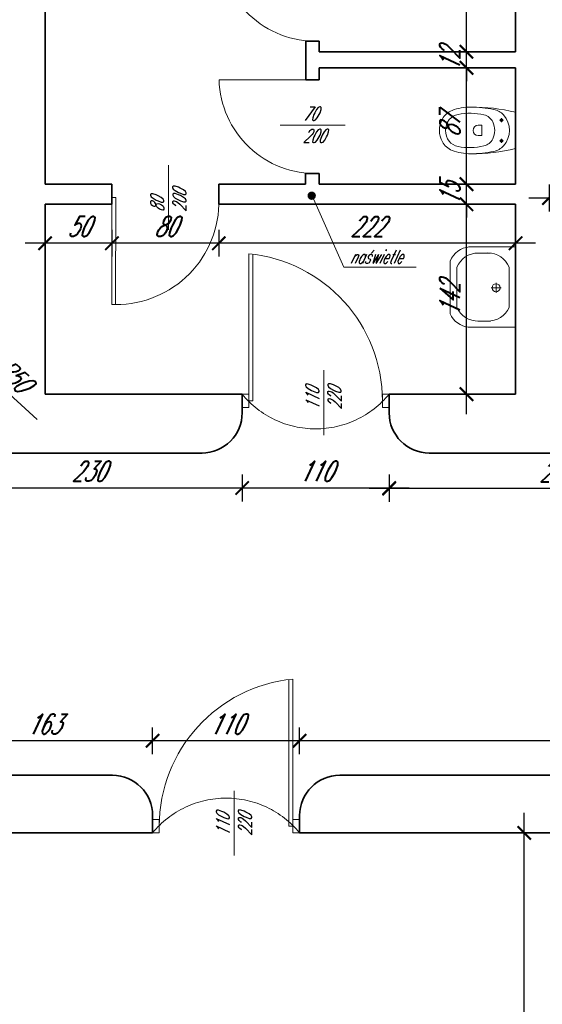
# Model space of a CAD drawing. Header units: millimetres. Extents: x 402 to 79005, y -7782 to 89952.
# Tile 95 of 256: x 25219 to 25610, y 21731 to 22468. Entities that reach past the tile are written whole.
import ezdxf

# ---------------------------------------------------------------- set-up
doc = ezdxf.new("R2010")
doc.units = ezdxf.units.MM
doc.header["$LTSCALE"] = 10
doc.linetypes.add('DASHED', pattern=[19.05, 12.7, -6.35])
doc.layers.get('0').update_dxf_attribs({"lineweight": 0})
doc.layers.get('Defpoints').update_dxf_attribs({"color": 253})
for name, color, linetype, lineweight in [('01 parter - ściany', 253, 'Continuous', 35), ('03_drzwi', 253, 'Continuous', 15), ('04-2_nad', 253, 'DASHED', 5), ('05-01_wymiary', 253, 'Continuous', 5), ('07_wyposażenie', 253, 'Continuous', 5)]:
    doc.layers.add(name, color=color, linetype=linetype, lineweight=lineweight)
doc.styles.add('ariel_wym', font='simplex.shx', dxfattribs={"width": 0.65, "oblique": 25})
doc.dimstyles.new('ariel 50 wnętrze', dxfattribs={"dimtxt": 15, "dimasz": 10, "dimexe": 10, "dimexo": 0, "dimgap": 5, "dimtad": 1, "dimdec": 1, "dimrnd": 0.5, "dimtxsty": 'ariel_wym', "dimblk": 'ARCHTICK', "dimcen": 2.5, "dimdle": 15, "dimazin": 0, "dimtfac": 1, "dimtdec": 1, "dimtix": 1, "dimtmove": 0, "dimatfit": 3, "dimldrblk": 'DOT', "dimfxl": 0, "dimarcsym": 0})

# ---------------------------------------------------------------- blocks, each defined once
blk = doc.blocks.new('_ArchTick')
at = {"color": 0, "linetype": 'ByBlock', "const_width": 0.15}
blk.add_lwpolyline([(-0.5, -0.5), (0.5, 0.5)], dxfattribs=at)
blk = doc.blocks.new('*D2445')
at = {"layer": '05-01_wymiary', "color": 0, "lineweight": -2}
for p, q in [((25428.78, 21918.51), (25428.78, 21938.51)), ((25905.37, 21918.51), (25905.37, 21938.51)), ((25920.37, 21928.51), (25413.78, 21928.51))]:
    blk.add_line(p, q, dxfattribs=at)
at = {"layer": 'Defpoints', "color": 0}
for p in [(25428.78, 21928.51), (25428.78, 21859.69), (25905.37, 21859.69)]:
    blk.add_point(p, dxfattribs=at)
at = {"layer": '05-01_wymiary', "color": 0, "lineweight": -2, "xscale": 10, "yscale": 10, "zscale": 10, "rotation": 180}
blk.add_blockref('_ArchTick', (25428.78, 21928.51), dxfattribs=at)
at = {"layer": '05-01_wymiary', "color": 0, "lineweight": -2, "xscale": 10, "yscale": 10, "zscale": 10}
blk.add_blockref('_ArchTick', (25905.37, 21928.51), dxfattribs=at)
at = {"layer": '05-01_wymiary', "color": 0, "insert": (25667.08, 21942.44), "char_height": 15, "attachment_point": 5, "style": 'ariel_wym'}
blk.add_mtext('476,5', dxfattribs=at)
blk = doc.blocks.new('_Dot')
at = {"color": 0, "linetype": 'ByBlock', "lineweight": -2}
blk.add_line((-0.5, 0), (-1, 0), dxfattribs=at)
at = {"color": 0, "linetype": 'ByBlock', "const_width": 0.5}
blk.add_lwpolyline([(-0.25, 0, 1), (0.25, 0, 1)], format="xyb", close=True, dxfattribs=at)
blk = doc.blocks.new('*D2446')
at = {"layer": '05-01_wymiary', "color": 0, "lineweight": -2}
for p, q in [((25318.78, 21918.51), (25318.78, 21938.51)), ((25428.78, 21918.51), (25428.78, 21938.51)), ((25443.78, 21928.51), (25303.78, 21928.51))]:
    blk.add_line(p, q, dxfattribs=at)
at = {"layer": 'Defpoints', "color": 0, "lineweight": 0}
for p in [(25318.78, 21928.51), (25318.78, 21859.69), (25428.78, 21859.69)]:
    blk.add_point(p, dxfattribs=at)
at = {"layer": '05-01_wymiary', "color": 0, "lineweight": -2, "xscale": 10, "yscale": 10, "zscale": 10, "rotation": 180}
blk.add_blockref('_ArchTick', (25318.78, 21928.51), dxfattribs=at)
at = {"layer": '05-01_wymiary', "color": 0, "lineweight": -2, "xscale": 10, "yscale": 10, "zscale": 10}
blk.add_blockref('_ArchTick', (25428.78, 21928.51), dxfattribs=at)
at = {"layer": '05-01_wymiary', "color": 0, "insert": (25373.78, 21941.01), "char_height": 15, "attachment_point": 5, "style": 'ariel_wym'}
blk.add_mtext('110', dxfattribs=at)
blk = doc.blocks.new('*D2447')
at = {"layer": '05-01_wymiary', "color": 0, "lineweight": -2}
for p, q in [((25155.78, 21918.51), (25155.78, 21938.51)), ((25318.78, 21918.51), (25318.78, 21938.51)), ((25333.78, 21928.51), (25140.78, 21928.51))]:
    blk.add_line(p, q, dxfattribs=at)
at = {"layer": 'Defpoints', "color": 0, "lineweight": 0}
for p in [(25155.78, 21928.51), (25155.78, 21902.69), (25318.78, 21859.69)]:
    blk.add_point(p, dxfattribs=at)
at = {"layer": '05-01_wymiary', "color": 0, "lineweight": -2, "xscale": 10, "yscale": 10, "zscale": 10, "rotation": 180}
blk.add_blockref('_ArchTick', (25155.78, 21928.51), dxfattribs=at)
at = {"layer": '05-01_wymiary', "color": 0, "lineweight": -2, "xscale": 10, "yscale": 10, "zscale": 10}
blk.add_blockref('_ArchTick', (25318.78, 21928.51), dxfattribs=at)
at = {"layer": '05-01_wymiary', "color": 0, "insert": (25237.28, 21941.01), "char_height": 15, "attachment_point": 5, "style": 'ariel_wym'}
blk.add_mtext('163', dxfattribs=at)
blk = doc.blocks.new('*D2454')
at = {"layer": '05-01_wymiary', "color": 0, "lineweight": -2}
for p, q in [((25495.78, 22127.06), (25495.78, 22107.06)), ((25745.78, 22127.06), (25745.78, 22107.06)), ((25760.78, 22117.06), (25480.78, 22117.06))]:
    blk.add_line(p, q, dxfattribs=at)
at = {"layer": 'Defpoints', "color": 0}
for p in [(25495.78, 22187.69), (25745.78, 22187.06), (25495.78, 22117.06)]:
    blk.add_point(p, dxfattribs=at)
at = {"layer": '05-01_wymiary', "color": 0, "lineweight": -2, "xscale": 10, "yscale": 10, "zscale": 10, "rotation": 180}
blk.add_blockref('_ArchTick', (25495.78, 22117.06), dxfattribs=at)
at = {"layer": '05-01_wymiary', "color": 0, "lineweight": -2, "xscale": 10, "yscale": 10, "zscale": 10}
blk.add_blockref('_ArchTick', (25745.78, 22117.06), dxfattribs=at)
at = {"layer": '05-01_wymiary', "color": 0, "insert": (25620.78, 22129.56), "char_height": 15, "attachment_point": 5, "style": 'ariel_wym'}
blk.add_mtext('250', dxfattribs=at)
blk = doc.blocks.new('*D2455')
at = {"layer": '05-01_wymiary', "color": 0, "lineweight": -2}
for p, q in [((25385.78, 22127.52), (25385.78, 22107.52)), ((25495.78, 22127.52), (25495.78, 22107.52)), ((25510.78, 22117.52), (25370.78, 22117.52))]:
    blk.add_line(p, q, dxfattribs=at)
at = {"layer": 'Defpoints', "color": 0}
for p in [(25385.78, 22187.69), (25495.78, 22187.69), (25385.78, 22117.52)]:
    blk.add_point(p, dxfattribs=at)
at = {"layer": '05-01_wymiary', "color": 0, "lineweight": -2, "xscale": 10, "yscale": 10, "zscale": 10, "rotation": 180}
blk.add_blockref('_ArchTick', (25385.78, 22117.52), dxfattribs=at)
at = {"layer": '05-01_wymiary', "color": 0, "lineweight": -2, "xscale": 10, "yscale": 10, "zscale": 10}
blk.add_blockref('_ArchTick', (25495.78, 22117.52), dxfattribs=at)
at = {"layer": '05-01_wymiary', "color": 0, "insert": (25440.78, 22130.02), "char_height": 15, "attachment_point": 5, "style": 'ariel_wym'}
blk.add_mtext('110', dxfattribs=at)
blk = doc.blocks.new('*D2456')
at = {"layer": '05-01_wymiary', "color": 0, "lineweight": -2}
for p, q in [((25155.82, 22127.52), (25155.82, 22107.52)), ((25385.78, 22127.52), (25385.78, 22107.52)), ((25400.78, 22117.52), (25140.82, 22117.52))]:
    blk.add_line(p, q, dxfattribs=at)
at = {"layer": 'Defpoints', "color": 0}
for p in [(25385.78, 22187.69), (25155.82, 22143.69), (25155.82, 22117.52)]:
    blk.add_point(p, dxfattribs=at)
at = {"layer": '05-01_wymiary', "color": 0, "lineweight": -2, "xscale": 10, "yscale": 10, "zscale": 10, "rotation": 180}
blk.add_blockref('_ArchTick', (25155.82, 22117.52), dxfattribs=at)
at = {"layer": '05-01_wymiary', "color": 0, "lineweight": -2, "xscale": 10, "yscale": 10, "zscale": 10}
blk.add_blockref('_ArchTick', (25385.78, 22117.52), dxfattribs=at)
at = {"layer": '05-01_wymiary', "color": 0, "insert": (25270.8, 22130.02), "char_height": 15, "attachment_point": 5, "style": 'ariel_wym'}
blk.add_mtext('230', dxfattribs=at)
blk = doc.blocks.new('*D2471')
at = {"layer": '05-01_wymiary', "color": 0, "lineweight": -2}
for p, q in [((25615.37, 22344.37), (25615.37, 22324.37)), ((25801.96, 22344.37), (25801.96, 22324.37)), ((25600.37, 22334.37), (25816.96, 22334.37))]:
    blk.add_line(p, q, dxfattribs=at)
at = {"layer": 'Defpoints', "color": 0}
for p in [(25615.37, 22362.69), (25801.96, 22365.43), (25801.96, 22334.37)]:
    blk.add_point(p, dxfattribs=at)
at = {"layer": '05-01_wymiary', "color": 0, "lineweight": -2, "xscale": 10, "yscale": 10, "zscale": 10, "rotation": 180}
blk.add_blockref('_ArchTick', (25615.37, 22334.37), dxfattribs=at)
at = {"layer": '05-01_wymiary', "color": 0, "lineweight": -2, "xscale": 10, "yscale": 10, "zscale": 10}
blk.add_blockref('_ArchTick', (25801.96, 22334.37), dxfattribs=at)
at = {"layer": '05-01_wymiary', "color": 0, "insert": (25708.67, 22348.3), "char_height": 15, "attachment_point": 5, "style": 'ariel_wym'}
blk.add_mtext('186,5', dxfattribs=at)
blk = doc.blocks.new('*D2474')
at = {"layer": '05-01_wymiary', "color": 0, "lineweight": -2}
for p, q in [((25553.64, 22172.69), (25553.64, 22344.69)), ((25563.64, 22329.69), (25543.64, 22329.69)), ((25563.64, 22187.69), (25543.64, 22187.69))]:
    blk.add_line(p, q, dxfattribs=at)
at = {"layer": 'Defpoints', "color": 0}
for p in [(25553.64, 22329.69), (25590.37, 22329.69), (25590.37, 22187.69)]:
    blk.add_point(p, dxfattribs=at)
at = {"layer": '05-01_wymiary', "color": 0, "lineweight": -2, "xscale": 10, "yscale": 10, "zscale": 10}
for p, rotation in [((25553.64, 22329.69), 90), ((25553.64, 22187.69), 270)]:
    blk.add_blockref('_ArchTick', p, dxfattribs=dict(at, rotation=rotation))
at = {"layer": '05-01_wymiary', "color": 0, "insert": (25541.14, 22258.69), "char_height": 15, "attachment_point": 5, "rotation": 90, "style": 'ariel_wym'}
blk.add_mtext('142', dxfattribs=at)
blk = doc.blocks.new('*D2475')
at = {"layer": '05-01_wymiary', "color": 0, "lineweight": -2}
for p, q in [((25553.64, 22344.69), (25553.64, 22354.69)), ((25563.64, 22344.69), (25543.64, 22344.69)), ((25553.64, 22329.69), (25553.64, 22344.69)), ((25563.64, 22329.69), (25543.64, 22329.69)), ((25553.64, 22329.69), (25553.64, 22319.69))]:
    blk.add_line(p, q, dxfattribs=at)
at = {"layer": 'Defpoints', "color": 0}
for p in [(25553.64, 22344.69), (25590.37, 22344.69), (25590.37, 22329.69)]:
    blk.add_point(p, dxfattribs=at)
at = {"layer": '05-01_wymiary', "color": 0, "lineweight": -2, "xscale": 10, "yscale": 10, "zscale": 10}
for p, rotation in [((25553.64, 22344.69), 270), ((25553.64, 22329.69), 90)]:
    blk.add_blockref('_ArchTick', p, dxfattribs=dict(at, rotation=rotation))
at = {"layer": '05-01_wymiary', "color": 0, "insert": (25541.14, 22337.19), "char_height": 15, "attachment_point": 5, "rotation": 90, "style": 'ariel_wym'}
blk.add_mtext('15', dxfattribs=at)
blk = doc.blocks.new('*D2476')
at = {"layer": '05-01_wymiary', "color": 0, "lineweight": -2}
for p, q in [((25553.64, 22329.69), (25553.64, 22446.69)), ((25563.64, 22431.69), (25543.64, 22431.69)), ((25563.64, 22344.69), (25543.64, 22344.69))]:
    blk.add_line(p, q, dxfattribs=at)
at = {"layer": 'Defpoints', "color": 0}
for p in [(25553.64, 22431.69), (25590.37, 22431.69), (25590.37, 22344.69)]:
    blk.add_point(p, dxfattribs=at)
at = {"layer": '05-01_wymiary', "color": 0, "lineweight": -2, "xscale": 10, "yscale": 10, "zscale": 10}
for p, rotation in [((25553.64, 22431.69), 90), ((25553.64, 22344.69), 270)]:
    blk.add_blockref('_ArchTick', p, dxfattribs=dict(at, rotation=rotation))
at = {"layer": '05-01_wymiary', "color": 0, "insert": (25541.14, 22388.19), "char_height": 15, "attachment_point": 5, "rotation": 90, "style": 'ariel_wym'}
blk.add_mtext('87', dxfattribs=at)
blk = doc.blocks.new('*D2477')
at = {"layer": '05-01_wymiary', "color": 0, "lineweight": -2}
for p, q in [((25553.64, 22443.69), (25553.64, 22453.69)), ((25563.64, 22443.69), (25543.64, 22443.69)), ((25553.64, 22431.69), (25553.64, 22443.69)), ((25563.64, 22431.69), (25543.64, 22431.69)), ((25553.64, 22431.69), (25553.64, 22421.69))]:
    blk.add_line(p, q, dxfattribs=at)
at = {"layer": 'Defpoints', "color": 0}
for p in [(25553.64, 22443.69), (25590.37, 22443.69), (25590.37, 22431.69)]:
    blk.add_point(p, dxfattribs=at)
at = {"layer": '05-01_wymiary', "color": 0, "lineweight": -2, "xscale": 10, "yscale": 10, "zscale": 10}
for p, rotation in [((25553.64, 22443.69), 270), ((25553.64, 22431.69), 90)]:
    blk.add_blockref('_ArchTick', p, dxfattribs=dict(at, rotation=rotation))
at = {"layer": '05-01_wymiary', "color": 0, "insert": (25541.14, 22437.69), "char_height": 15, "attachment_point": 5, "rotation": 90, "style": 'ariel_wym'}
blk.add_mtext('12', dxfattribs=at)
blk = doc.blocks.new('*D2478')
at = {"layer": '05-01_wymiary', "color": 0, "lineweight": -2}
for p, q in [((25553.64, 22428.69), (25553.64, 22547.69)), ((25563.64, 22532.69), (25543.64, 22532.69)), ((25563.64, 22443.69), (25543.64, 22443.69))]:
    blk.add_line(p, q, dxfattribs=at)
at = {"layer": 'Defpoints', "color": 0}
for p in [(25553.64, 22532.69), (25590.37, 22532.69), (25590.37, 22443.69)]:
    blk.add_point(p, dxfattribs=at)
at = {"layer": '05-01_wymiary', "color": 0, "lineweight": -2, "xscale": 10, "yscale": 10, "zscale": 10}
for p, rotation in [((25553.64, 22532.69), 90), ((25553.64, 22443.69), 270)]:
    blk.add_blockref('_ArchTick', p, dxfattribs=dict(at, rotation=rotation))
at = {"layer": '05-01_wymiary', "color": 0, "insert": (25541.14, 22488.19), "char_height": 15, "attachment_point": 5, "rotation": 90, "style": 'ariel_wym'}
blk.add_mtext('89', dxfattribs=at)
blk = doc.blocks.new('*D2482')
at = {"layer": '05-01_wymiary', "color": 0, "lineweight": -2}
for p, q in [((25368.37, 22310.53), (25368.37, 22290.53)), ((25590.37, 22310.53), (25590.37, 22290.53)), ((25605.37, 22300.53), (25353.37, 22300.53))]:
    blk.add_line(p, q, dxfattribs=at)
at = {"layer": 'Defpoints', "color": 0}
for p in [(25368.37, 22329.69), (25590.37, 22329.69), (25368.37, 22300.53)]:
    blk.add_point(p, dxfattribs=at)
at = {"layer": '05-01_wymiary', "color": 0, "lineweight": -2, "xscale": 10, "yscale": 10, "zscale": 10, "rotation": 180}
blk.add_blockref('_ArchTick', (25368.37, 22300.53), dxfattribs=at)
at = {"layer": '05-01_wymiary', "color": 0, "lineweight": -2, "xscale": 10, "yscale": 10, "zscale": 10}
blk.add_blockref('_ArchTick', (25590.37, 22300.53), dxfattribs=at)
at = {"layer": '05-01_wymiary', "color": 0, "insert": (25479.37, 22313.03), "char_height": 15, "attachment_point": 5, "style": 'ariel_wym'}
blk.add_mtext('222', dxfattribs=at)
blk = doc.blocks.new('*D2483')
at = {"layer": '05-01_wymiary', "color": 0, "lineweight": -2}
for p, q in [((25288.37, 22310.53), (25288.37, 22290.53)), ((25368.37, 22310.53), (25368.37, 22290.53)), ((25383.37, 22300.53), (25273.37, 22300.53))]:
    blk.add_line(p, q, dxfattribs=at)
at = {"layer": 'Defpoints', "color": 0}
for p in [(25288.37, 22329.69), (25368.37, 22329.69), (25288.37, 22300.53)]:
    blk.add_point(p, dxfattribs=at)
at = {"layer": '05-01_wymiary', "color": 0, "lineweight": -2, "xscale": 10, "yscale": 10, "zscale": 10, "rotation": 180}
blk.add_blockref('_ArchTick', (25288.37, 22300.53), dxfattribs=at)
at = {"layer": '05-01_wymiary', "color": 0, "lineweight": -2, "xscale": 10, "yscale": 10, "zscale": 10}
blk.add_blockref('_ArchTick', (25368.37, 22300.53), dxfattribs=at)
at = {"layer": '05-01_wymiary', "color": 0, "insert": (25328.37, 22313.03), "char_height": 15, "attachment_point": 5, "style": 'ariel_wym'}
blk.add_mtext('80', dxfattribs=at)
blk = doc.blocks.new('*D2484')
at = {"layer": '05-01_wymiary', "color": 0, "lineweight": -2}
for p, q in [((25238.37, 22310.53), (25238.37, 22290.53)), ((25288.37, 22310.53), (25288.37, 22290.53)), ((25303.37, 22300.53), (25223.37, 22300.53))]:
    blk.add_line(p, q, dxfattribs=at)
at = {"layer": 'Defpoints', "color": 0}
for p in [(25238.37, 22329.69), (25288.37, 22329.69), (25238.37, 22300.53)]:
    blk.add_point(p, dxfattribs=at)
at = {"layer": '05-01_wymiary', "color": 0, "lineweight": -2, "xscale": 10, "yscale": 10, "zscale": 10, "rotation": 180}
blk.add_blockref('_ArchTick', (25238.37, 22300.53), dxfattribs=at)
at = {"layer": '05-01_wymiary', "color": 0, "lineweight": -2, "xscale": 10, "yscale": 10, "zscale": 10}
blk.add_blockref('_ArchTick', (25288.37, 22300.53), dxfattribs=at)
at = {"layer": '05-01_wymiary', "color": 0, "insert": (25263.37, 22313.03), "char_height": 15, "attachment_point": 5, "style": 'ariel_wym'}
blk.add_mtext('50', dxfattribs=at)
blk = doc.blocks.new('*D2511')
at = {"layer": '05-01_wymiary', "color": 0, "lineweight": -2}
for p, q in [((25596.83, 21154.81), (25596.83, 21874.69)), ((25606.83, 21859.69), (25586.83, 21859.69)), ((25606.83, 21169.81), (25586.83, 21169.81))]:
    blk.add_line(p, q, dxfattribs=at)
at = {"layer": 'Defpoints', "color": 0}
for p in [(25596.83, 21859.69), (25628, 21859.69), (25628, 21169.81)]:
    blk.add_point(p, dxfattribs=at)
at = {"layer": '05-01_wymiary', "color": 0, "lineweight": -2, "xscale": 10, "yscale": 10, "zscale": 10}
for p, rotation in [((25596.83, 21859.69), 90), ((25596.83, 21169.81), 270)]:
    blk.add_blockref('_ArchTick', p, dxfattribs=dict(at, rotation=rotation))
at = {"layer": '05-01_wymiary', "color": 0, "insert": (25584.33, 21514.75), "char_height": 15, "attachment_point": 5, "rotation": 90, "style": 'ariel_wym'}
blk.add_mtext('690', dxfattribs=at)
blk = doc.blocks.new('*D1869')
at = {"layer": '05-01_wymiary', "color": 0, "lineweight": -2}
for p, q in [((25150.37, 22243.19), (25187.43, 22209.63)), ((25232.5, 22168.81), (25194.85, 22202.91))]:
    blk.add_line(p, q, dxfattribs=at)
at = {"layer": 'Defpoints', "color": 0}
for p in [(25150.37, 22243.19), (25187.43, 22209.63)]:
    blk.add_point(p, dxfattribs=at)
at = {"layer": '05-01_wymiary', "color": 0, "lineweight": -2, "xscale": 10, "yscale": 10, "zscale": 10, "rotation": 137.8365536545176}
blk.add_blockref('_ArchTick', (25187.43, 22209.63), dxfattribs=at)
at = {"layer": '05-01_wymiary', "color": 0, "insert": (25214.65, 22201.84), "char_height": 15, "attachment_point": 5, "rotation": 317.83655, "style": 'ariel_wym'}
blk.add_mtext('R50', dxfattribs=at)

msp = doc.modelspace()

# ---------------------------------------------------------------- hatches: boundary and pattern name
at = {"layer": '03_drzwi'}
msp.add_hatch(color=256, dxfattribs=at).paths.add_polyline_path([(25440.97, 22336.07, 1), (25434.71, 22336.07, 1)])

# ---------------------------------------------------------------- linework, layer by layer
at = {"layer": '01 parter - ściany'}
for p, q in [((25238.37, 22693.61), (25238.37, 22344.69)), ((25590.37, 22532.69), (25590.37, 22443.69)), ((25433.53, 22451.69), (25433.53, 22422.69)), ((25443.53, 22451.69), (25433.53, 22451.69)), ((25443.53, 22443.69), (25443.53, 22451.69)), ((25443.53, 22443.69), (25590.37, 22443.69)), ((25443.53, 22422.69), (25443.53, 22431.69)), ((25443.53, 22431.69), (25590.37, 22431.69)), ((25590.37, 22431.69), (25590.37, 22344.69)), ((25433.53, 22422.69), (25443.53, 22422.69)), ((25433.3, 22352.69), (25443.3, 22352.69)), ((25433.3, 22352.69), (25433.3, 22344.69)), ((25443.3, 22352.69), (25443.3, 22344.69)), ((25288.37, 22344.69), (25238.37, 22344.69)), ((25288.37, 22344.69), (25288.37, 22329.69)), ((25433.3, 22344.69), (25368.37, 22344.69)), ((25368.37, 22344.69), (25368.37, 22329.69)), ((25590.37, 22344.69), (25443.3, 22344.69)), ((25238.37, 22329.69), (25238.37, 22187.69)), ((25288.37, 22329.69), (25238.37, 22329.69)), ((25590.37, 22329.69), (25368.37, 22329.69)), ((25590.37, 22329.69), (25590.37, 22187.69)), ((25385.78, 22187.69), (25238.37, 22187.69)), ((25385.79, 22173.71), (25385.78, 22187.69)), ((25590.37, 22187.69), (25495.78, 22187.69)), ((25495.79, 22173.66), (25495.78, 22187.69)), ((25355.79, 22143.69), (25155.82, 22143.69)), ((25715.79, 22143.69), (25525.79, 22143.69)), ((25288.78, 21902.69), (25155.78, 21902.69)), ((25875.37, 21902.69), (25458.78, 21902.69)), ((25318.78, 21872.69), (25318.78, 21859.69)), ((25428.78, 21872.69), (25428.78, 21859.69)), ((25318.78, 21859.69), (24953.87, 21859.69)), ((25628, 21859.69), (25428.78, 21859.69))]:
    msp.add_line(p, q, dxfattribs=at)
for centre, start, end in [((25355.79, 22173.69), 270, 0.0464), ((25525.79, 22173.69), 180.0464, 270), ((25288.78, 21872.69), 0, 90), ((25458.78, 21872.69), 90, 180)]:
    msp.add_arc(centre, 30, start, end, dxfattribs=at)
at = {"layer": '03_drzwi'}
for p, q in [((25438.53, 22422.69), (25368.53, 22422.69)), ((25414.3, 22388.75), (25462.77, 22388.75)), ((25330.7, 22310.45), (25330.7, 22358.93)), ((25288.37, 22334.69), (25288.37, 22254.69)), ((25291.2, 22334.69), (25288.37, 22334.69)), ((25291.2, 22334.69), (25291.16, 22254.69)), ((25438.24, 22336.07), (25461.81, 22282.6)), ((25390.78, 22182.69), (25390.78, 22292.69)), ((25393.78, 22182.69), (25393.74, 22292.36)), ((25461.81, 22282.6), (25515.96, 22282.6)), ((25291.2, 22254.69), (25288.37, 22254.69)), ((25446.83, 22205.57), (25446.83, 22157.09)), ((25390.78, 22187.69), (25385.78, 22187.69)), ((25390.78, 22177.69), (25390.78, 22187.69)), ((25393.78, 22182.69), (25390.78, 22182.69)), ((25495.78, 22187.69), (25490.78, 22187.69)), ((25490.78, 22187.69), (25490.78, 22177.69)), ((25385.78, 22177.69), (25390.78, 22177.69)), ((25490.78, 22177.69), (25495.78, 22177.69)), ((25420.78, 21864.69), (25420.82, 21974.36)), ((25423.78, 21864.69), (25423.78, 21974.69)), ((25379.83, 21842.73), (25379.83, 21891.2)), ((25318.78, 21869.69), (25323.78, 21869.69)), ((25323.78, 21869.69), (25323.78, 21859.69)), ((25423.78, 21859.69), (25423.78, 21869.69)), ((25423.78, 21869.69), (25428.78, 21869.69)), ((25323.78, 21859.69), (25318.78, 21859.69)), ((25423.78, 21864.65), (25420.78, 21864.65)), ((25428.78, 21859.69), (25423.78, 21859.69))]:
    msp.add_line(p, q, dxfattribs=at)
for centre, radius, start, end in [((25440.53, 22523.68), 72.02, 181.58416, 271.58416), ((25440.53, 22424.68), 72.02, 181.58416, 271.58416), ((25291.5, 22331.57), 76.89, 269.77145, 1.18609), ((25380.03, 22182.46), 110.75, 0.11707, 84.43031), ((25434.53, 21864.46), 110.75, 95.56969, 179.88293)]:
    msp.add_arc(centre, radius, start, end, dxfattribs=at)
at = {"layer": '04-2_nad', "ltscale": 2}
for centre, start, end in [((25440.78, 22232.97), 219.46651, 320.53349), ((25373.78, 21814.4), 39.46651, 140.53349)]:
    msp.add_arc(centre, 71.24, start, end, dxfattribs=at)
at = {"layer": '07_wyposażenie', "ltscale": 2}
for p, q in [((25590.38, 22398.48), (25590.37, 22371.28)), ((25578.43, 22392.63), (25581.33, 22392.63)), ((25579.88, 22394.08), (25579.87, 22391.18)), ((25578.42, 22377.13), (25581.32, 22377.13)), ((25579.87, 22375.68), (25579.87, 22378.58)), ((25590.31, 22297.76), (25555.47, 22297.78)), ((25562.05, 22293.22), (25571.55, 22293.22)), ((25590.37, 22297.7), (25590.35, 22237.79)), ((25541.51, 22287.18), (25541.49, 22247.83)), ((25546.49, 22252.55), (25546.5, 22282.62)), ((25585.48, 22252.54), (25585.49, 22282.61)), ((25575.76, 22263.47), (25575.76, 22270.97)), ((25579.51, 22267.22), (25572.01, 22267.22)), ((25562.02, 22242.34), (25571.53, 22242.34)), ((25554.77, 22237.78), (25590.18, 22237.76))]:
    msp.add_line(p, q, dxfattribs=at)
for points in [[(25542.83, 22399.81, -0.091012), (25556.89, 22402.39, -0.04468), (25574.08, 22400.53, -0.150678), (25581.33, 22396.51, -0.380316), (25581.32, 22373.26, -0.150678), (25574.07, 22369.24, -0.04468), (25556.88, 22367.39, -0.091012), (25542.82, 22369.98, -0.171854), (25535.58, 22376.36, -0.258868), (25535.59, 22393.44, -0.171854)], [(25573.28, 22378.55, -0.228329), (25566.73, 22373.29, -0.112012), (25547.32, 22372.88, -0.161795), (25540.62, 22376.79, -0.320353), (25540.63, 22393, -0.161795), (25547.33, 22396.9, -0.112012), (25566.73, 22396.48, -0.228329), (25573.29, 22391.22, -0.236897)]]:
    msp.add_lwpolyline(points, format="xyb", close=True, dxfattribs=at)
msp.add_lwpolyline([(25562.41, 22381.03), (25565.06, 22381.03), (25565.06, 22388.82), (25562.41, 22388.82, 1), (25562.41, 22381.03, 1)], format="xyb", dxfattribs=at)
for centre, radius in [((25579.88, 22392.63), 1), ((25579.87, 22377.13), 1), ((25575.76, 22267.22), 3)]:
    msp.add_circle(centre, radius, dxfattribs=at)
for centre, radius, start, end in [((25556.84, 22256.68), 145.71, 76.69457, 89.98056), ((25556.93, 22513.1), 145.71, 269.98056, 283.26656), ((25557.19, 22280.99), 16.85, 94.82777, 158.43911), ((25562.24, 22276.28), 16.94, 89.64277, 158.3497), ((25569.75, 22276.42), 16.91, 21.44225, 90.33368), ((25562.04, 22259.27), 16.94, 203.33652, 272.04345), ((25569.94, 22259.26), 16.94, 267.90597, 336.6129), ((25556.94, 22254.48), 16.82, 203.21175, 263.99671)]:
    msp.add_arc(centre, radius, start, end, dxfattribs=at)

# ---------------------------------------------------------------- texts
at = {"layer": '03_drzwi', "char_height": 10, "width": 46.1752, "attachment_point": 1, "style": 'ariel_wym'}
for s, insert in [('70\\P200', (25431.09, 22402.41)), ('naświetle', (25466.28, 22295.38))]:
    msp.add_mtext(s, dxfattribs=dict(at, insert=insert))
at = {"layer": '03_drzwi', "char_height": 10, "width": 46.1752, "attachment_point": 1, "rotation": 90.56644, "style": 'ariel_wym'}
for s, insert in [('80\\P200', (25317.32, 22323.66)), ('110\\P220', (25433.46, 22175.81)), ('110\\P220', (25366.46, 21857.12))]:
    msp.add_mtext(s, dxfattribs=dict(at, insert=insert))

# ---------------------------------------------------------------- dimensions: what is measured, and where the dimension line sits
at = {"layer": '05-01_wymiary'}
for base, p1, p2, picture, middle in [((25553.64, 22532.69), (25590.37, 22443.69), (25590.37, 22532.69), '*D2478', (25541.14, 22488.19)), ((25553.64, 22443.69), (25590.37, 22431.69), (25590.37, 22443.69), '*D2477', (25541.14, 22437.69)), ((25553.64, 22431.69), (25590.37, 22344.69), (25590.37, 22431.69), '*D2476', (25541.14, 22388.19)), ((25553.64, 22344.69), (25590.37, 22329.69), (25590.37, 22344.69), '*D2475', (25541.14, 22337.19))]:
    dim = msp.add_linear_dim(base=base, p1=p1, p2=p2, angle=90, dimstyle='ariel 50 wnętrze', override={"dimtmove": 1}, dxfattribs=at)
    dim.commit()
    dim.dimension.update_dxf_attribs({"geometry": picture, "text_midpoint": middle})
for base, p1, p2, picture, middle in [((25801.96, 22334.37), (25615.37, 22362.69), (25801.96, 22365.43), '*D2471', (25708.67, 22348.3)), ((25368.37, 22300.53), (25590.37, 22329.69), (25368.37, 22329.69), '*D2482', (25479.37, 22313.03))]:
    dim = msp.add_linear_dim(base=base, p1=p1, p2=p2, dimstyle='ariel 50 wnętrze', dxfattribs=at)
    dim.commit()
    dim.dimension.update_dxf_attribs({"geometry": picture, "text_midpoint": middle})
for base, p1, p2, picture, middle in [((25553.64, 22329.69), (25590.37, 22187.69), (25590.37, 22329.69), '*D2474', (25541.14, 22258.69)), ((25596.83, 21859.69), (25628, 21169.81), (25628, 21859.69), '*D2511', (25584.33, 21514.75))]:
    dim = msp.add_linear_dim(base=base, p1=p1, p2=p2, angle=90, dimstyle='ariel 50 wnętrze', dxfattribs=at)
    dim.commit()
    dim.dimension.update_dxf_attribs({"geometry": picture, "text_midpoint": middle})
for base, p1, p2, picture, middle in [((25238.37, 22300.53), (25288.37, 22329.69), (25238.37, 22329.69), '*D2484', (25263.37, 22313.03)), ((25288.37, 22300.53), (25368.37, 22329.69), (25288.37, 22329.69), '*D2483', (25328.37, 22313.03)), ((25155.82, 22117.52), (25385.78, 22187.69), (25155.82, 22143.69), '*D2456', (25270.8, 22130.02)), ((25385.78, 22117.52), (25495.78, 22187.69), (25385.78, 22187.69), '*D2455', (25440.78, 22130.02)), ((25495.78, 22117.06), (25745.78, 22187.06), (25495.78, 22187.69), '*D2454', (25620.78, 22129.56)), ((25155.78, 21928.51), (25318.78, 21859.69), (25155.78, 21902.69), '*D2447', (25237.28, 21941.01)), ((25318.78, 21928.51), (25428.78, 21859.69), (25318.78, 21859.69), '*D2446', (25373.78, 21941.01)), ((25428.78, 21928.51), (25905.37, 21859.69), (25428.78, 21859.69), '*D2445', (25667.08, 21942.44))]:
    dim = msp.add_linear_dim(base=base, p1=p1, p2=p2, dimstyle='ariel 50 wnętrze', override={"dimtmove": 1}, dxfattribs=at)
    dim.commit()
    dim.dimension.update_dxf_attribs({"geometry": picture, "text_midpoint": middle})
dim = msp.add_radius_dim(center=(25150.37, 22243.19), mpoint=(25187.43, 22209.63), dimstyle='ariel 50 wnętrze', dxfattribs=at)
dim.commit()
dim.dimension.update_dxf_attribs({"geometry": '*D1869', "text_midpoint": (25225.77, 22191.77)})

doc.saveas('drawing.dxf')
